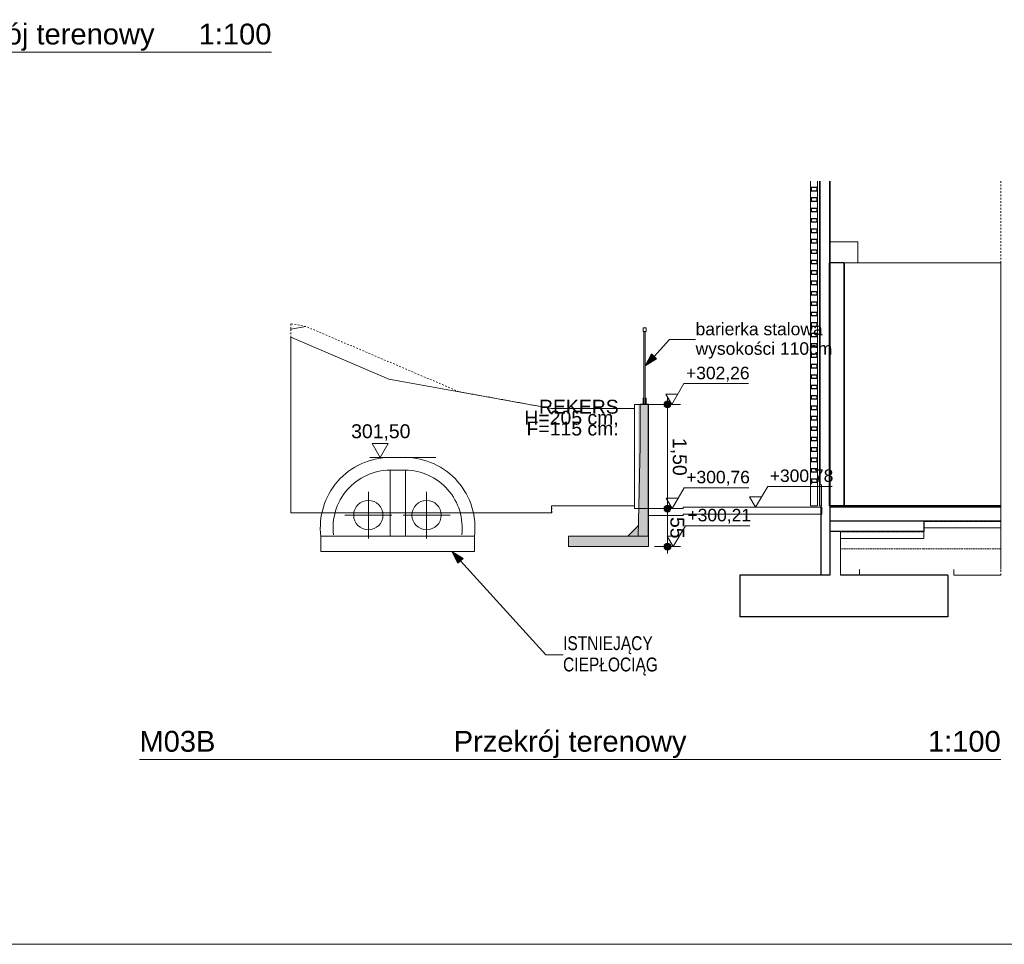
# Model space of a CAD drawing. Extents: x 250 to 10950, y 49 to 2920.
# Tile 8 of 23: x 6895 to 8314, y 50 to 1382. Entities that reach past the tile are written whole.
import ezdxf
from ezdxf.enums import TextEntityAlignment as Align
from ezdxf.xclip import XClip

# ---------------------------------------------------------------- set-up
doc = ezdxf.new("R2010")
doc.units = 0
doc.header["$MEASUREMENT"] = 0
doc.header["$XCLIPFRAME"] = 0
for name, pattern in [('Krawędzie ukryte', [34, 24, -10]), ('Przerywana', [48, 24, -24]), ('Przerywana gęsta', [18, 12, -5.999999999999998]), ('Wipeout_Contour', [10000, 0, -10000])]:
    doc.linetypes.add(name, pattern=pattern)
for name, color, linetype in [('FORMA - Arch 01 - 820-G Rysunki Obrazki', 7, 'Continuous'), ('M03B_Przekrój terenowy_1_0', 7, 'Continuous'), ('M03B_Przekrój terenowy_1_01FORMA - PZT - Inne obiekty', 7, 'Continuous'), ('M03B_Przekrój terenowy_1_09FORMA  - nawierzchnie MODEL', 7, 'Continuous'), ('M03B_Przekrój terenowy_1__FORMA - struktura elewacja', 7, 'Continuous'), ('M03B_Przekrój terenowy_1__UKŁAD LODÓWEK I REGAŁÓW', 7, 'Continuous'), ('M03B_Przekrój terenowy_1_FORMA - Arch 01 - 220-A Ściany', 7, 'Continuous'), ('M03B_Przekrój terenowy_1_FORMA - Arch 01 - 440-K Słupy', 7, 'Continuous'), ('M03B_Przekrój terenowy_1_FORMA - Arch 01 - PZT-5 Wymiary', 7, 'Continuous'), ('M03B_Przekrój terenowy_1_FORMA - Arch 01 - PZT-5 Wymiary i opisy', 7, 'Continuous'), ('M03B_Przekrój terenowy_1_FORMA - Arch 02 - Strefy', 7, 'Continuous'), ('M03B_Przekrój terenowy_1_FORMA - Arch 02 - Ściany zewnętrzne', 7, 'Continuous')]:
    doc.layers.add(name, color=color, linetype=linetype)
doc.styles.add('STYL_AUTOMATYCZNY_10', font='arial.ttf')
doc.styles.add('STYL_AUTOMATYCZNY_2', font='arial.ttf')
doc.styles.add('STYL_AUTOMATYCZNY_7', font='arial.ttf', dxfattribs={"width": 0.8})

# ---------------------------------------------------------------- blocks, each defined once
blk = doc.blocks.new('Rysunek_2_1', base_point=(29093615.38809929, 681.6642318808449))
at = {"layer": 'M03B_Przekrój terenowy_1_0', "linetype": 'Continuous', "lineweight": 0, "true_color": 0x000000}
for points in [[(7796.638427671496, 883.1985797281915), (7812.965082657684, 893.5254992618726), (7805.614264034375, 900.3052828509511)], [(7801.003138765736, 622.9143713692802), (7801.003138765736, 827.6643700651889), (7786.597512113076, 827.6643700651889), (7786.597512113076, 652.9753420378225), (7771.596989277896, 637.9753439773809), (7686.251926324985, 637.9753439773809), (7686.251926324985, 622.9143713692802)], [(7823.653542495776, 827.6666830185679), (7824.034144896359, 825.7532658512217), (7825.11800856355, 824.1311490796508), (7826.740125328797, 823.0472854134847), (7828.653542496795, 822.6666830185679), (7830.566959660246, 823.0472854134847), (7832.189076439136, 824.1311490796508), (7833.272940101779, 825.7532658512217), (7833.653542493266, 827.6666830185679), (7833.272940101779, 829.580100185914), (7832.189076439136, 831.2022169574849), (7830.566959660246, 832.286080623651), (7828.653542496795, 832.6666830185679), (7826.740125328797, 832.286080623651), (7825.11800856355, 831.2022169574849), (7824.034144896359, 829.580100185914)], [(7823.661298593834, 677.6656492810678), (7824.041900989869, 675.7522321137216), (7825.125764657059, 674.1301153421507), (7826.747881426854, 673.0462516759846), (7828.661298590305, 672.6656492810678), (7830.574715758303, 673.0462516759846), (7832.196832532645, 674.1301153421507), (7833.280696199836, 675.7522321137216), (7833.661298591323, 677.6656492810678), (7833.280696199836, 679.579066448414), (7832.196832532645, 681.201183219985), (7830.574715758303, 682.2850468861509), (7828.661298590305, 682.6656492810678), (7826.747881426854, 682.2850468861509), (7825.125764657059, 681.201183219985), (7824.041900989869, 679.579066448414)], [(7823.664129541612, 622.915788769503), (7824.044731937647, 621.0023716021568), (7825.128595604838, 619.3802548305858), (7826.750712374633, 618.2963911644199), (7828.664129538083, 617.915788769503), (7830.577546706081, 618.2963911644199), (7832.199663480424, 619.3802548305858), (7833.283527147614, 621.0023716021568), (7833.664129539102, 622.915788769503), (7833.283527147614, 624.8292059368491), (7832.199663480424, 626.4513227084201), (7830.577546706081, 627.535186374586), (7828.664129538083, 627.915788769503), (7826.750712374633, 627.535186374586), (7825.128595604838, 626.4513227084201), (7824.044731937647, 624.8292059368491)]]:
    blk.add_hatch(color=18, dxfattribs=at).paths.add_polyline_path(points)
at = {"layer": 'M03B_Przekrój terenowy_1_FORMA - Arch 01 - PZT-5 Wymiary i opisy', "linetype": 'Continuous', "lineweight": 0, "true_color": 0x000000}
blk.add_hatch(color=18, dxfattribs=at).paths.add_polyline_path([(7517.979831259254, 615.9724216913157), (7526.834651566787, 598.8027656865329), (7534.233159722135, 605.5304753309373)])
at = {"layer": 'M03B_Przekrój terenowy_1_0', "color": 7, "linetype": 'Continuous', "lineweight": 13, "ltscale": 0.1}
for p, q in [((7797.745335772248, 937.9143763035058), (7793.638430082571, 937.9143763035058)), ((7793.638430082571, 932.9143804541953), (7793.638430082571, 937.9143763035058)), ((7797.745335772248, 932.9143804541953), (7797.745335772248, 937.9143763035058)), ((7797.745335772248, 932.9143804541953), (7793.638430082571, 932.9143804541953)), ((7794.638425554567, 827.4143866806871), (7794.638425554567, 932.9143804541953)), ((7796.63843498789, 827.4143866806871), (7796.63843498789, 932.9143804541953)), ((7809.289667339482, 896.9153939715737), (7831.582272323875, 921.085627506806)), ((7831.582272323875, 921.085627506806), (7869.143403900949, 921.085627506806)), ((7796.63843498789, 883.1985844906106), (7805.614265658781, 900.3052834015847)), ((7805.614265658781, 900.3052834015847), (7812.965087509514, 893.5255045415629)), ((7796.63843498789, 883.1985844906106), (7812.965087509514, 893.5255045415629)), ((7828.653284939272, 832.6666879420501), (7828.653026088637, 837.6666837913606)), ((7789.253666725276, 827.4144051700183), (7789.25117066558, 767.9143695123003)), ((7789.253666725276, 827.4143681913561), (7789.751602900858, 827.9143751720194)), ((7800.753660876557, 827.4143681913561), (7789.253666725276, 827.4144051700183)), ((7800.752606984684, 827.9143751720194), (7789.751602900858, 827.9143751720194)), ((7793.638430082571, 836.6676867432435), (7793.638430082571, 827.4143866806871)), ((7794.638425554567, 836.6676867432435), (7793.638430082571, 836.6676867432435)), ((7823.653547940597, 827.6664332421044), (7796.249105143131, 827.6650095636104)), ((7797.745335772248, 836.6676867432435), (7796.63843498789, 836.6676867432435)), ((7797.745335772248, 836.6676867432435), (7797.745335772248, 827.4143866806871)), ((7800.751627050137, 637.9139782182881), (7800.752440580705, 827.4131294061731)), ((7801.003137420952, 827.6643624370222), (7800.752440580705, 827.414756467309)), ((7801.253667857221, 827.4143681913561), (7800.752606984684, 827.9143751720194)), ((7801.251929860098, 622.9143789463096), (7801.253538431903, 827.4144976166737)), ((7847.403537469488, 827.6676535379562), (7833.653539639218, 827.6669324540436)), ((7828.661031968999, 682.6656476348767), (7828.653802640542, 822.666677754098)), ((7786.249779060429, 637.9140336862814), (7789.25117066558, 767.9143695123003)), ((7428.879223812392, 751.2999120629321), (7451.195347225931, 751.4705131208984)), ((7429.019613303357, 732.9367336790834), (7429.019613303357, 638.10876332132)), ((7451.19294361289, 732.9367336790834), (7429.019613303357, 732.9367336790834)), ((7451.19294361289, 732.9367336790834), (7451.19294361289, 638.10876332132)), ((7397.725311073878, 701.9918428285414), (7397.725311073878, 634.3790769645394)), ((7481.665321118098, 701.9918428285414), (7481.665321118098, 634.3790769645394)), ((8308.790003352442, 681.6642284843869), (8308.790003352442, 679.6642375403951)), ((7363.918918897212, 668.1854506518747), (7431.531684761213, 668.1854506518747)), ((7515.471694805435, 668.1854506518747), (7447.858928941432, 668.1854506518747)), ((7823.661294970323, 677.6653929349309), (7809.911297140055, 677.6646718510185)), ((7828.663879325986, 627.9157799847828), (7828.66154967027, 672.6656559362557)), ((7847.411302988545, 677.6666132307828), (7833.661305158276, 677.6659106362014)), ((7771.596984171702, 637.9753443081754), (7786.597507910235, 652.9753503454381)), ((8308.790003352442, 649.6642254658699), (8197.747129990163, 649.6642254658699)), ((7550.603106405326, 638.10876332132), (7329.239645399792, 638.10876332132)), ((7329.239645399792, 638.10876332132), (7329.239645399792, 615.9724301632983)), ((7550.603106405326, 615.9724301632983), (7550.603106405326, 638.10876332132)), ((7686.251932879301, 622.9143789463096), (7686.251932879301, 637.914366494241)), ((7686.251932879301, 637.914366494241), (7801.252096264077, 637.9139782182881)), ((8197.747129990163, 634.6642379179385), (8077.747118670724, 634.6642379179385)), ((7329.239645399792, 615.9724301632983), (7550.603106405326, 615.9724301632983)), ((7789.750937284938, 622.9143789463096), (7686.251932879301, 622.9143789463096)), ((7789.750937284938, 622.9143789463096), (7801.251929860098, 622.9143789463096)), ((7823.66412383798, 622.9155252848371), (7809.914126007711, 622.9148226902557)), ((7828.664637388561, 612.9157924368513), (7828.664397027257, 617.9157882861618)), ((7847.414131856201, 622.9167640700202), (7833.664134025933, 622.9160429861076))]:
    blk.add_line(p, q, dxfattribs=at)
at = {"layer": 'M03B_Przekrój terenowy_1_0', "color": 7, "linetype": 'Continuous', "lineweight": 25, "ltscale": 0.1}
for p, q in [((8062.755303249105, 681.6642318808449), (8062.747127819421, 681.6642318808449)), ((8062.755303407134, 681.6642284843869), (8062.755303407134, 679.6642375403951)), ((8062.755303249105, 679.6642318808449), (8062.747127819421, 679.6642318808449)), ((8197.747129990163, 659.6642356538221), (8062.747131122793, 659.6642356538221)), ((8308.790003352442, 659.6642356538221), (8197.747129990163, 659.6642356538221)), ((8197.747129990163, 649.6642254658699), (8197.747129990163, 644.6642296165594)), ((7932.747128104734, 581.6642375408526), (7932.747128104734, 521.6642318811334)), ((8049.747134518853, 581.6642375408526), (7932.747128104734, 581.6642375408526)), ((8232.747119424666, 581.6642375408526), (8232.747119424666, 521.6642318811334)), ((8232.747119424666, 521.6642318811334), (7932.747128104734, 521.6642318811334))]:
    blk.add_line(p, q, dxfattribs=at)
at = {"layer": 'M03B_Przekrój terenowy_1_0', "color": 7, "linetype": 'Przerywana gęsta', "lineweight": 15, "ltscale": 0.1}
for p, q in [((8308.790003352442, 659.2642374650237), (8197.747129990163, 659.2642374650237)), ((8197.747129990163, 644.264231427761), (8077.747118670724, 644.264231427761))]:
    blk.add_line(p, q, dxfattribs=at)
at = {"layer": 'M03B_Przekrój terenowy_1_0', "color": 7, "linetype": 'Krawędzie ukryte', "lineweight": 13, "ltscale": 0.1}
for p, q in [((8197.747129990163, 619.664231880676), (8077.747118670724, 619.664231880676)), ((8308.790003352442, 619.664231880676), (8197.747129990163, 619.664231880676))]:
    blk.add_line(p, q, dxfattribs=at)
at = {"layer": 'M03B_Przekrój terenowy_1_0', "color": 7, "linetype": 'Continuous', "lineweight": 25, "ltscale": 0.1, "flags": 128}
for points in [[(8308.789999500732, 681.6642318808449), (8197.747127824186, 681.6642318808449), (8083.747127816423, 681.6642318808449), (8082.747127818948, 681.6642318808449), (8062.755303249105, 681.6642318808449)], [(8308.789999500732, 679.6642318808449), (8197.747127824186, 679.6642318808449), (8062.755303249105, 679.6642318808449)], [(8197.747127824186, 659.664231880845), (8197.747127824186, 659.2642318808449), (8197.747127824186, 649.664231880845)], [(8197.747127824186, 644.664231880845), (8077.747127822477, 644.664231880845), (8062.747127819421, 644.664231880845)], [(8062.747127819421, 581.6642318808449), (8050.147127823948, 581.6642318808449), (8049.74712782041, 581.6642318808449)]]:
    blk.add_lwpolyline(points, dxfattribs=at)
at = {"layer": 'M03B_Przekrój terenowy_1_0', "color": 7, "linetype": 'Continuous', "lineweight": 13, "ltscale": 0.1, "flags": 128}
blk.add_lwpolyline([(8197.747127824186, 644.664232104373), (8197.747127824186, 644.264231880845), (8197.747127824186, 634.664231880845)], dxfattribs=at)
at = {"layer": 'M03B_Przekrój terenowy_1_0', "color": 7, "linetype": 'Continuous', "lineweight": 13, "ltscale": 0.1}
for centre, radius in [((7828.653542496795, 827.6666830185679), 5), ((7397.725302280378, 668.1854550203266), 21.12145336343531), ((7481.665316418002, 668.1854550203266), 21.12145336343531), ((7828.661298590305, 677.6656492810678), 5), ((7828.664129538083, 622.915788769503), 5)]:
    blk.add_circle(centre, radius, dxfattribs=at)
for centre, radius, start, end in [((7429.65239258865, 650.1685057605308), 101.1343601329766, 90.43802705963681, 187.1901226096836), ((7450.190345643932, 650.1685057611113), 101.1343601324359, 352.8098773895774, 89.56197294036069), ((7429.652392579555, 650.1685057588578), 82.77064369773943, 90.43802705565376, 187.1901226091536), ((7450.19034564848, 650.1685057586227), 82.77064369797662, 352.8098773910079, 89.56197294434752)]:
    blk.add_arc(centre, radius, start, end, dxfattribs=at)
at = {"layer": 'M03B_Przekrój terenowy_1_01FORMA - PZT - Inne obiekty', "color": 1, "linetype": 'Continuous', "lineweight": 13, "ltscale": 0.1}
for p, q in [((7781.249099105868, 827.6642330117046), (7781.249099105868, 677.6642281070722)), ((7801.249100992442, 827.6642330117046), (7781.249099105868, 827.6642330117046)), ((7801.249100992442, 827.6642330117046), (7801.249100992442, 677.6642281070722)), ((7801.249100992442, 677.6642281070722), (7781.249099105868, 677.6642281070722))]:
    blk.add_line(p, q, dxfattribs=at)
at = {"layer": 'M03B_Przekrój terenowy_1_09FORMA  - nawierzchnie MODEL', "color": 7, "linetype": 'Continuous', "lineweight": 18, "ltscale": 0.1}
for p, q in [((7781.255958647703, 821.6642232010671), (7781.255958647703, 681.6642284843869)), ((7801.249119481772, 677.6642281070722), (7801.249119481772, 667.6642364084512)), ((7851.251444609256, 677.6642281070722), (7801.249119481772, 677.6642281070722)), ((7851.251444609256, 667.6642364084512), (7801.249119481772, 667.6642364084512)), ((7851.251444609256, 679.6642375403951), (7851.251444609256, 677.6642281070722)), ((8051.240203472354, 669.664227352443), (7851.251444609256, 669.664227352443)), ((7851.251444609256, 669.664227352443), (7851.251444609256, 667.6642364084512))]:
    blk.add_line(p, q, dxfattribs=at)
at = {"layer": 'M03B_Przekrój terenowy_1_09FORMA  - nawierzchnie MODEL', "color": 7, "linetype": 'Przerywana', "lineweight": 13, "ltscale": 0.1}
blk.add_line((7851.249909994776, 679.6642375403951), (7851.249909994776, 677.6642281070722), dxfattribs=at)
at = {"layer": 'M03B_Przekrój terenowy_1__FORMA - struktura elewacja', "color": 7, "linetype": 'Continuous', "lineweight": 13, "ltscale": 0.1}
blk.add_line((8034.691808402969, 681.6642284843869), (8034.691808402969, 1149.491452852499), dxfattribs=at)
at = {"layer": 'M03B_Przekrój terenowy_1__FORMA - struktura elewacja', "color": 7, "linetype": 'Continuous', "lineweight": 25, "ltscale": 0.1}
for p, q in [((8035.691803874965, 1140.044902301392), (8035.691803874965, 1135.04488796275)), ((8043.691804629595, 1140.044902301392), (8035.691803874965, 1140.044902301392)), ((8043.691804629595, 1135.04488796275), (8035.691803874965, 1135.04488796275)), ((8043.691804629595, 1140.044902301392), (8043.691804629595, 1135.04488796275)), ((8035.691803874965, 1125.044896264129), (8035.691803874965, 1120.044900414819)), ((8043.691804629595, 1125.044896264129), (8035.691803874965, 1125.044896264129)), ((8043.691804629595, 1125.044896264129), (8043.691804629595, 1120.044900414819)), ((8043.691804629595, 1120.044900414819), (8035.691803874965, 1120.044900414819)), ((8035.691803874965, 1110.044890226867), (8035.691803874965, 1105.044894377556)), ((8043.691804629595, 1110.044890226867), (8035.691803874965, 1110.044890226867)), ((8043.691804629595, 1110.044890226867), (8043.691804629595, 1105.044894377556)), ((8043.691804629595, 1105.044894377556), (8035.691803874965, 1105.044894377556)), ((8035.691803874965, 1095.044902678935), (8035.691803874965, 1090.044888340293)), ((8043.691804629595, 1095.044902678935), (8035.691803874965, 1095.044902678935)), ((8043.691804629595, 1095.044902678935), (8043.691804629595, 1090.044888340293)), ((8043.691804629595, 1090.044888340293), (8035.691803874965, 1090.044888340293)), ((8035.691803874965, 1080.044896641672), (8035.691803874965, 1075.044900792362)), ((8043.691804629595, 1080.044896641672), (8035.691803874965, 1080.044896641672)), ((8043.691804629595, 1080.044896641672), (8043.691804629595, 1075.044900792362)), ((8043.691804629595, 1075.044900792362), (8035.691803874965, 1075.044900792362)), ((8035.691803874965, 1065.04489060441), (8035.691803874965, 1060.044894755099)), ((8043.691804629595, 1065.04489060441), (8035.691803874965, 1065.04489060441)), ((8043.691804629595, 1065.04489060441), (8043.691804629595, 1060.044894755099)), ((8043.691804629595, 1060.044894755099), (8035.691803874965, 1060.044894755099)), ((8035.691803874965, 1050.044903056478), (8035.691803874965, 1045.044888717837)), ((8043.691804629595, 1050.044903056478), (8035.691803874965, 1050.044903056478)), ((8043.691804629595, 1050.044903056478), (8043.691804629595, 1045.044888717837)), ((8043.691804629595, 1045.044888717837), (8035.691803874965, 1045.044888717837)), ((8035.691803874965, 1035.044897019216), (8035.691803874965, 1030.044901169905)), ((8043.691804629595, 1035.044897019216), (8035.691803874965, 1035.044897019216)), ((8043.691804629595, 1030.044901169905), (8035.691803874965, 1030.044901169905)), ((8043.691804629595, 1035.044897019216), (8043.691804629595, 1030.044901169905)), ((8035.691803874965, 1020.044890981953), (8035.691803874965, 1015.044895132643)), ((8043.691804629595, 1020.044890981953), (8035.691803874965, 1020.044890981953)), ((8043.691804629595, 1015.044895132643), (8035.691803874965, 1015.044895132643)), ((8043.691804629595, 1020.044890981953), (8043.691804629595, 1015.044895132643)), ((8035.691803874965, 1005.044903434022), (8035.691803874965, 1000.04488909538)), ((8043.691804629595, 1005.044903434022), (8035.691803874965, 1005.044903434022)), ((8043.691804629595, 1000.04488909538), (8035.691803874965, 1000.04488909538)), ((8043.691804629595, 1005.044903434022), (8043.691804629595, 1000.04488909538)), ((8035.691803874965, 990.0448973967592), (8035.691803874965, 985.0449015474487)), ((8043.691804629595, 990.0448973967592), (8035.691803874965, 990.0448973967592)), ((8043.691804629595, 985.0449015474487), (8035.691803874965, 985.0449015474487)), ((8043.691804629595, 990.0448973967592), (8043.691804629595, 985.0449015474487)), ((8035.691803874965, 975.0448913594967), (8035.691803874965, 970.0448955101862)), ((8043.691804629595, 975.0448913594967), (8035.691803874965, 975.0448913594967)), ((8043.691804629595, 970.0448955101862), (8035.691803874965, 970.0448955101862)), ((8043.691804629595, 975.0448913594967), (8043.691804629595, 970.0448955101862)), ((8035.691803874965, 960.0449038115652), (8035.691803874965, 955.0448894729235)), ((8043.691804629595, 960.0449038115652), (8035.691803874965, 960.0449038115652)), ((8043.691804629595, 955.0448894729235), (8035.691803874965, 955.0448894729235)), ((8043.691804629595, 960.0449038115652), (8043.691804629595, 955.0448894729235)), ((8035.691803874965, 945.0448977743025), (8035.691803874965, 940.044901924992)), ((8043.691804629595, 945.0448977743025), (8035.691803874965, 945.0448977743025)), ((8043.691804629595, 940.044901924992), (8035.691803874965, 940.044901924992)), ((8043.691804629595, 945.0448977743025), (8043.691804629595, 940.044901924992)), ((8035.691803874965, 930.0448917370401), (8035.691803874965, 925.0448958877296)), ((8043.691804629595, 930.0448917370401), (8035.691803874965, 930.0448917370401)), ((8043.691804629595, 925.0448958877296), (8035.691803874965, 925.0448958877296)), ((8043.691804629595, 930.0448917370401), (8043.691804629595, 925.0448958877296)), ((8035.691803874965, 915.0449041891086), (8035.691803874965, 910.044889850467)), ((8043.691804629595, 915.0449041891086), (8035.691803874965, 915.0449041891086)), ((8043.691804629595, 910.044889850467), (8035.691803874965, 910.044889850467)), ((8043.691804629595, 915.0449041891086), (8043.691804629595, 910.044889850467)), ((8035.691803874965, 900.044898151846), (8035.691803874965, 895.0449023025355)), ((8043.691804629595, 900.044898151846), (8035.691803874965, 900.044898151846)), ((8043.691804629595, 895.0449023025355), (8035.691803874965, 895.0449023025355)), ((8043.691804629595, 900.044898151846), (8043.691804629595, 895.0449023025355)), ((8035.691803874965, 885.0448921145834), (8035.691803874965, 880.0448962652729)), ((8043.691804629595, 885.0448921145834), (8035.691803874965, 885.0448921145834)), ((8043.691804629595, 880.0448962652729), (8035.691803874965, 880.0448962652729)), ((8043.691804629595, 885.0448921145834), (8043.691804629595, 880.0448962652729)), ((8035.691803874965, 870.044904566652), (8035.691803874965, 865.0448902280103)), ((8043.691804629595, 870.044904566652), (8035.691803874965, 870.044904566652)), ((8043.691804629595, 870.044904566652), (8043.691804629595, 865.0448902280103)), ((8043.691804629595, 865.0448902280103), (8035.691803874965, 865.0448902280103)), ((8035.691803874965, 855.0448985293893), (8035.691803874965, 850.0449026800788)), ((8043.691804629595, 855.0448985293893), (8035.691803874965, 855.0448985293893)), ((8043.691804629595, 855.0448985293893), (8043.691804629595, 850.0449026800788)), ((8043.691804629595, 850.0449026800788), (8035.691803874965, 850.0449026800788)), ((8035.691803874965, 840.0448924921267), (8035.691803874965, 835.0448966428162)), ((8043.691804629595, 840.0448924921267), (8035.691803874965, 840.0448924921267)), ((8043.691804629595, 840.0448924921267), (8043.691804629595, 835.0448966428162)), ((8043.691804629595, 835.0448966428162), (8035.691803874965, 835.0448966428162)), ((8035.691803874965, 825.0449049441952), (8035.691803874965, 820.0448906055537)), ((8043.691804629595, 825.0449049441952), (8035.691803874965, 825.0449049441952)), ((8043.691804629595, 825.0449049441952), (8043.691804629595, 820.0448906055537)), ((8043.691804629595, 820.0448906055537), (8035.691803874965, 820.0448906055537)), ((8035.691803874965, 810.0448989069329), (8035.691803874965, 805.0449030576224)), ((8043.691804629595, 810.0448989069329), (8035.691803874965, 810.0448989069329)), ((8043.691804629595, 810.0448989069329), (8043.691804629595, 805.0449030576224)), ((8043.691804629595, 805.0449030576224), (8035.691803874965, 805.0449030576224)), ((8035.691803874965, 795.0448928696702), (8035.691803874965, 790.0448970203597)), ((8043.691804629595, 795.0448928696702), (8035.691803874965, 795.0448928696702)), ((8043.691804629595, 795.0448928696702), (8043.691804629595, 790.0448970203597)), ((8043.691804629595, 790.0448970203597), (8035.691803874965, 790.0448970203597)), ((8035.691803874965, 780.0449053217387), (8035.691803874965, 775.044890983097)), ((8043.691804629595, 780.0449053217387), (8035.691803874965, 780.0449053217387)), ((8043.691804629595, 775.044890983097), (8035.691803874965, 775.044890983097)), ((8043.691804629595, 780.0449053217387), (8043.691804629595, 775.044890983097)), ((8035.691803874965, 765.0448992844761), (8035.691803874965, 760.0449034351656)), ((8043.691804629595, 765.0448992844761), (8035.691803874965, 765.0448992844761)), ((8043.691804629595, 760.0449034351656), (8035.691803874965, 760.0449034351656)), ((8043.691804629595, 765.0448992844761), (8043.691804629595, 760.0449034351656)), ((8035.691803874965, 750.0448932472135), (8035.691803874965, 745.044897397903)), ((8043.691804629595, 750.0448932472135), (8035.691803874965, 750.0448932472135)), ((8043.691804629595, 745.044897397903), (8035.691803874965, 745.044897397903)), ((8043.691804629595, 750.0448932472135), (8043.691804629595, 745.044897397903)), ((8035.691803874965, 735.0448872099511), (8035.691803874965, 730.0448913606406)), ((8043.691804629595, 735.0448872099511), (8035.691803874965, 735.0448872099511)), ((8043.691804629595, 730.0448913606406), (8035.691803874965, 730.0448913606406)), ((8043.691804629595, 735.0448872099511), (8043.691804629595, 730.0448913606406)), ((8035.691803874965, 720.0448996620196), (8035.691803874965, 715.0449038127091)), ((8043.691804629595, 720.0448996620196), (8035.691803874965, 720.0448996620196))]:
    blk.add_line(p, q, dxfattribs=at)
at = {"layer": 'M03B_Przekrój terenowy_1__UKŁAD LODÓWEK I REGAŁÓW', "color": 9, "linetype": 'Continuous', "lineweight": 13, "ltscale": 0.1}
for p, q in [((7834.978817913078, 827.6643624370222), (7852.378813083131, 857.6643745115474)), ((7852.378813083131, 857.6643745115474), (7945.29853655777, 857.6643745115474)), ((7834.978817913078, 827.6643624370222), (7826.278811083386, 842.6643684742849)), ((7826.278811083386, 842.6643684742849), (7843.678806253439, 842.6643684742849)), ((7955.678964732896, 679.6642375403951), (7973.078978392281, 709.664231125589)), ((7835.421526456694, 677.6642281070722), (7852.821540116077, 707.6642401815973)), ((7852.821540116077, 707.6642401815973), (7945.741263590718, 707.6642401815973)), ((7835.421526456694, 677.6642281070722), (7826.721538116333, 692.6642341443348)), ((7826.721538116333, 692.6642341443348), (7844.121533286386, 692.6642341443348)), ((7955.678964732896, 679.6642375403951), (7946.978976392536, 694.6642250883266)), ((7946.978976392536, 694.6642250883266), (7964.378971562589, 694.6642250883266)), ((7837.081701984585, 622.9143789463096), (7854.481715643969, 652.9143725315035)), ((7854.481715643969, 652.9143725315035), (7947.401439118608, 652.9143725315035)), ((7837.081701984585, 622.9143789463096), (7828.381713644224, 637.914366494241)), ((7828.381713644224, 637.914366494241), (7845.781708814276, 637.914366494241))]:
    blk.add_line(p, q, dxfattribs=at)
at = {"layer": 'M03B_Przekrój terenowy_1_FORMA - Arch 01 - 220-A Ściany', "color": 7, "linetype": 'Continuous', "lineweight": 15, "ltscale": 0.1}
for p, q in [((8047.747125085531, 1149.491452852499), (8047.747125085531, 1031.664233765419)), ((8062.747131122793, 681.6642284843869), (8062.247124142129, 681.6642284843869))]:
    blk.add_line(p, q, dxfattribs=at)
at = {"layer": 'M03B_Przekrój terenowy_1_FORMA - Arch 01 - 220-A Ściany', "color": 7, "linetype": 'Continuous', "lineweight": 25, "ltscale": 0.1}
blk.add_line((8048.247132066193, 1149.491452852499), (8048.247132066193, 1031.664233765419), dxfattribs=at)
at = {"layer": 'M03B_Przekrój terenowy_1_FORMA - Arch 01 - 220-A Ściany', "color": 7, "linetype": 'Continuous', "lineweight": 13, "ltscale": 0.1}
blk.add_line((8062.247124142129, 681.6642284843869), (8061.747135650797, 681.6642284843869), dxfattribs=at)
at = {"layer": 'M03B_Przekrój terenowy_1_FORMA - Arch 01 - PZT-5 Wymiary', "color": 154, "linetype": 'Continuous', "lineweight": 13, "ltscale": 0.1}
for p, q in [((7414.904950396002, 751.2999120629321), (7403.304947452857, 771.2999139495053)), ((7403.304947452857, 771.2999139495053), (7426.504953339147, 771.2999139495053)), ((7426.504953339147, 771.2999139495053), (7414.904950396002, 751.2999120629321)), ((7414.904950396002, 751.2999120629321), (7399.904944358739, 751.2999120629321)), ((7414.904950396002, 751.2999120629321), (7494.904939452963, 751.2999120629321))]:
    blk.add_line(p, q, dxfattribs=at)
at = {"layer": 'M03B_Przekrój terenowy_1_FORMA - Arch 01 - PZT-5 Wymiary i opisy', "color": 7, "linetype": 'Continuous', "lineweight": 5, "ltscale": 0.1}
for p, q in [((7517.979828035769, 615.9724301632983), (7534.233151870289, 605.5304694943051)), ((7517.979828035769, 615.9724301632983), (7526.834646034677, 598.8027565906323)), ((7534.233151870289, 605.5304694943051), (7526.834646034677, 598.8027565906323))]:
    blk.add_line(p, q, dxfattribs=at)
at = {"layer": 'M03B_Przekrój terenowy_1_FORMA - Arch 01 - PZT-5 Wymiary i opisy', "color": 7, "linetype": 'Continuous', "lineweight": 13, "ltscale": 0.1}
for p, q in [((7530.533898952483, 602.1666130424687), (7653.276506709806, 467.1857506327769)), ((7653.276506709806, 467.1857506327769), (7678.27650444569, 467.1857506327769))]:
    blk.add_line(p, q, dxfattribs=at)
at = {"layer": 'M03B_Przekrój terenowy_1_FORMA - Arch 02 - Ściany zewnętrzne', "color": 7, "linetype": 'Continuous', "lineweight": 25, "ltscale": 0.1, "flags": 128}
blk.add_lwpolyline([(8062.747127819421, 681.6642318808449), (8062.747127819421, 679.6642318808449), (8062.747127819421, 659.664231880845), (8062.747127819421, 644.664231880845), (8062.747127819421, 581.6642318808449)], dxfattribs=at)
at = {"layer": 'M03B_Przekrój terenowy_1_FORMA - Arch 02 - Ściany zewnętrzne', "color": 7, "linetype": 'Continuous', "lineweight": 13, "ltscale": 0.1, "flags": 128}
blk.add_lwpolyline([(8077.747127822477, 644.664231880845), (8077.747127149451, 644.264231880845), (8077.747127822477, 634.664231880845)], dxfattribs=at)
at = {"layer": 'M03B_Przekrój terenowy_1_0', "color": 7, "linetype": 'Continuous', "lineweight": 13, "insert": (7869.143404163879, 919.5166955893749), "char_height": 18, "width": 254.3904572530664, "attachment_point": 4, "line_spacing_factor": 0.9375780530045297, "style": 'STYL_AUTOMATYCZNY_10'}
blk.add_mtext('\\A1;{\\pql;\\fArial|b0|i0|c238|p0;\\W1.000000;barierka stalowa \\fArial|b0|i0|c238|p0;\\W1.000000;wysokości 110cm}', dxfattribs=at)
at = {"layer": 'M03B_Przekrój terenowy_1_0', "color": 7, "linetype": 'Continuous', "lineweight": 13, "insert": (7758.402860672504, 782.6290321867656), "char_height": 20, "attachment_point": 9, "style": 'STYL_AUTOMATYCZNY_2'}
blk.add_mtext('\\A1;{\\pqr;\\fArial|b0|i0|c238|p0;\\W1.000000;F=115 cm.}', dxfattribs=at)
at = {"layer": 'M03B_Przekrój terenowy_1_0', "color": 7, "linetype": 'Continuous', "lineweight": 13, "char_height": 20, "attachment_point": 7, "rotation": 270.0029625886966, "style": 'STYL_AUTOMATYCZNY_10'}
for s, insert, width in [('\\A1;{\\pql;\\fArial|b0|i0|c238|p0;\\W1.000000;1,50}', (7832.656040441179, 779.3583705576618), 53.384), ('\\A1;{\\pql;\\fArial|b0|i0|c238|p0;\\W1.000000;55}', (7832.661925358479, 665.5454264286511), 30.509)]:
    blk.add_mtext(s, dxfattribs=dict(at, insert=insert, width=width))
at = {"layer": 'M03B_Przekrój terenowy_1__UKŁAD LODÓWEK I REGAŁÓW', "color": 6, "linetype": 'Continuous', "lineweight": 25, "char_height": 17.99999952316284, "width": 89.9197176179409, "attachment_point": 7, "style": 'STYL_AUTOMATYCZNY_2'}
for s, insert in [('\\A1;{\\pql;\\fArial|b0|i0|c238|p0;\\W1.000000;+302,26}', (7855.378813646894, 860.6643713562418)), ('\\A1;{\\pql;\\fArial|b0|i0|c238|p0;\\W1.000000;+300,76}', (7855.821536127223, 710.6642318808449)), ('\\A1;{\\pql;\\fArial|b0|i0|c238|p0;\\W1.000000;+300,21}', (7857.481711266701, 655.9143713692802))]:
    blk.add_mtext(s, dxfattribs=dict(at, insert=insert))
at = {"layer": 'M03B_Przekrój terenowy_1_FORMA - Arch 01 - PZT-5 Wymiary', "color": 154, "linetype": 'Continuous', "lineweight": 13, "insert": (7372.958447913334, 775.2999104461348), "char_height": 20, "width": 83.89299999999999, "attachment_point": 7, "style": 'STYL_AUTOMATYCZNY_10'}
blk.add_mtext('\\A1;{\\pql;\\fArial|b0|i0|c238|p0;\\W1.000000;301,50}', dxfattribs=at)
at = {"layer": 'M03B_Przekrój terenowy_1_FORMA - Arch 01 - PZT-5 Wymiary i opisy', "color": 7, "linetype": 'Continuous', "lineweight": 13, "insert": (7678.276498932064, 465.4491665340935), "char_height": 20, "attachment_point": 4, "line_spacing_factor": 0.9212698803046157, "style": 'STYL_AUTOMATYCZNY_7'}
blk.add_mtext('\\A1;{\\pql;\\fArial|b0|i0|c238|p0;\\W0.800000;ISTNIEJĄCY\\P\\pql;\\fArial|b0|i0|c238|p0;\\W0.800000;CIEPŁOCIĄG}', dxfattribs=at)
at = {"color": 254, "linetype": 'Wipeout_Contour', "lineweight": 0, "ltscale": 30464.583327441}
blk.add_wipeout([(7427.166901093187, 864.2543592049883), (7661.833747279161, 821.6642318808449), (7662.27904945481, 821.6642318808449), (7528.420176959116, 845.9585302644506)], dxfattribs=at).dxf.layer = 'M03B_Przekrój terenowy_1_09FORMA  - nawierzchnie MODEL'
at = {"color": 254, "linetype": 'Wipeout_Contour', "lineweight": 0, "ltscale": 30767.51724462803}
blk.add_wipeout([(7661.833748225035, 681.6642318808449), (7661.833748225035, 671.6642318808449), (7662.279048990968, 671.6642318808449), (7662.279048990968, 681.6642318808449)], dxfattribs=at).dxf.layer = 'M03B_Przekrój terenowy_1_09FORMA  - nawierzchnie MODEL'
at = {"color": 254, "linetype": 'Wipeout_Contour', "lineweight": 0, "ltscale": 32312.4300788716}
blk.add_wipeout([(8048.2471293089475, 681.664231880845), (8048.2471293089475, 711.6642318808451), (8047.747127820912, 711.6642318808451), (8047.747127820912, 681.664231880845)], dxfattribs=at).dxf.layer = 'M03B_Przekrój terenowy_1_FORMA - Arch 01 - 220-A Ściany'
at = {"color": 254, "linetype": 'Wipeout_Contour', "lineweight": 0, "ltscale": 40750.21381596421}
blk.add_wipeout([(8062.747127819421, 1031.664232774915), (8083.747126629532, 1031.664232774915), (8102.747126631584, 1031.664232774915), (8102.747126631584, 1061.6642318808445), (8062.747127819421, 1061.6642318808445)], dxfattribs=at).dxf.layer = 'M03B_Przekrój terenowy_1_FORMA - Arch 01 - 440-K Słupy'
at = {"color": 254, "linetype": 'Wipeout_Contour', "lineweight": 0, "ltscale": 32451.03795969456}
blk.add_wipeout([(8077.747127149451, 581.6642318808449), (8105.435262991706, 581.6642318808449), (8105.435262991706, 589.6642319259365), (8077.747127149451, 589.6642319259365)], dxfattribs=at).dxf.layer = 'M03B_Przekrój terenowy_1_FORMA - Arch 02 - Ściany zewnętrzne'
at = {"color": 254, "linetype": 'Wipeout_Contour', "lineweight": 0, "ltscale": 33183.25139084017}
blk.add_wipeout([(8241.4352561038, 589.6642382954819), (8241.4352561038, 581.6642375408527), (8308.790003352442, 581.6642375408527), (8308.790003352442, 589.6642382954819)], dxfattribs=at).dxf.layer = 'M03B_Przekrój terenowy_1_FORMA - Arch 02 - Ściany zewnętrzne'
at = {"layer": 'M03B_Przekrój terenowy_1_0', "color": 7, "linetype": 'Continuous', "lineweight": 25, "ltscale": 0.1}
blk.add_line((8232.747119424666, 581.6642375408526), (8077.747118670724, 581.6642375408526), dxfattribs=at)
at = {"layer": 'M03B_Przekrój terenowy_1_0', "color": 7, "linetype": 'Continuous', "lineweight": 13, "ltscale": 0.1, "flags": 128}
blk.add_lwpolyline([(8308.789999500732, 679.6642318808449), (8308.789999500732, 659.664231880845), (8308.789999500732, 659.2642318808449), (8308.789999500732, 649.664231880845), (8308.789999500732, 619.664231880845), (8308.789999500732, 589.6642318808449)], dxfattribs=at)
at = {"layer": 'M03B_Przekrój terenowy_1_09FORMA  - nawierzchnie MODEL', "color": 7, "linetype": 'Continuous', "lineweight": 18, "ltscale": 0.1}
for p, q in [((7781.255958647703, 821.6642232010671), (7661.833757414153, 821.6642232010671)), ((7661.833757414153, 681.6642284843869), (7661.833757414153, 671.6642367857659)), ((7781.255958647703, 681.6642284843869), (7661.833757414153, 681.6642284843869)), ((7661.833757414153, 671.6642367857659), (7286.243223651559, 671.6642367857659)), ((8051.240203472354, 679.6642375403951), (7851.251444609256, 679.6642375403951)), ((8051.240203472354, 679.6642375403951), (8051.240203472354, 669.664227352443))]:
    blk.add_line(p, q, dxfattribs=at)
at = {"layer": 'M03B_Przekrój terenowy_1_09FORMA  - nawierzchnie MODEL', "color": 7, "linetype": 'Przerywana', "lineweight": 13, "ltscale": 0.1}
blk.add_line((7662.279054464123, 671.6642367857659), (7662.279054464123, 681.6642284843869), dxfattribs=at)
at = {"layer": 'M03B_Przekrój terenowy_1_09FORMA  - nawierzchnie MODEL', "color": 251, "linetype": 'Continuous', "lineweight": 13, "ltscale": 0.1, "true_color": 0x606060}
blk.add_line((7661.833757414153, 671.6642367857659), (7662.279054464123, 671.6642367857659), dxfattribs=at)
at = {"layer": 'M03B_Przekrój terenowy_1__FORMA - struktura elewacja', "color": 7, "linetype": 'Continuous', "lineweight": 13, "ltscale": 0.1}
for p, q in [((8044.69180010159, 681.6642284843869), (8044.69180010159, 1149.491452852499)), ((8034.691808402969, 681.6642284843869), (8044.69180010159, 681.6642284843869))]:
    blk.add_line(p, q, dxfattribs=at)
at = {"layer": 'M03B_Przekrój terenowy_1__FORMA - struktura elewacja', "color": 7, "linetype": 'Continuous', "lineweight": 25, "ltscale": 0.1}
for p, q in [((8043.691804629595, 715.0449038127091), (8035.691803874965, 715.0449038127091)), ((8043.691804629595, 720.0448996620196), (8043.691804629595, 715.0449038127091))]:
    blk.add_line(p, q, dxfattribs=at)
at = {"layer": 'M03B_Przekrój terenowy_1__UKŁAD LODÓWEK I REGAŁÓW', "color": 9, "linetype": 'Continuous', "lineweight": 13, "ltscale": 0.1}
blk.add_line((7973.078978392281, 709.664231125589), (8065.998683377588, 709.664231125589), dxfattribs=at)
at = {"layer": 'M03B_Przekrój terenowy_1_FORMA - Arch 01 - 220-A Ściany', "color": 7, "linetype": 'Continuous', "lineweight": 15, "ltscale": 0.1}
for p, q in [((8047.747125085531, 1031.664233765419), (8047.747125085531, 711.664240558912)), ((8050.747129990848, 711.664240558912), (8050.747129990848, 681.6642284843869))]:
    blk.add_line(p, q, dxfattribs=at)
at = {"layer": 'M03B_Przekrój terenowy_1_FORMA - Arch 01 - 220-A Ściany', "color": 7, "linetype": 'Continuous', "lineweight": 25, "ltscale": 0.1}
blk.add_line((8048.247132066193, 1031.664233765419), (8048.247132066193, 711.664240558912), dxfattribs=at)
at = {"layer": 'M03B_Przekrój terenowy_1_FORMA - Arch 01 - 220-A Ściany', "color": 7, "linetype": 'Continuous', "lineweight": 13, "ltscale": 0.1}
for p, q in [((8047.747125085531, 681.6642284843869), (8047.747125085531, 711.664240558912)), ((8048.247132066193, 711.664240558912), (8048.247132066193, 681.6642284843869)), ((8048.247132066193, 681.6642284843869), (8047.747125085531, 681.6642284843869))]:
    blk.add_line(p, q, dxfattribs=at)
at = {"layer": 'M03B_Przekrój terenowy_1_FORMA - Arch 01 - 220-A Ściany', "color": 7, "linetype": 'Continuous', "lineweight": 15, "ltscale": 0.1, "flags": 128}
blk.add_lwpolyline([(8050.747127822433, 711.664231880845), (8048.247127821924, 711.664231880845), (8047.747127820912, 711.664231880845)], dxfattribs=at)
at = {"layer": 'M03B_Przekrój terenowy_1_FORMA - Arch 02 - Ściany zewnętrzne', "color": 7, "linetype": 'Continuous', "lineweight": 13, "ltscale": 0.1}
for p, q in [((8049.747134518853, 681.6642284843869), (8049.747134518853, 581.6642375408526)), ((8050.147132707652, 681.6642284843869), (8050.147132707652, 581.6642375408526)), ((8077.747118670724, 634.6642379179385), (8077.747118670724, 581.6642375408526)), ((8105.435261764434, 589.6642382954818), (8105.435261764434, 581.6642375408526)), ((8241.4352561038, 589.6642382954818), (8241.4352561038, 581.6642375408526)), ((8241.4352561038, 581.6642375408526), (8308.790003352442, 581.6642375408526))]:
    blk.add_line(p, q, dxfattribs=at)
at = {"layer": 'M03B_Przekrój terenowy_1_FORMA - Arch 02 - Ściany zewnętrzne', "color": 7, "linetype": 'Przerywana', "lineweight": 13, "ltscale": 0.1}
blk.add_line((8308.790003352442, 581.6642375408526), (8308.790003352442, 589.6642382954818), dxfattribs=at)
at = {"layer": 'M03B_Przekrój terenowy_1_FORMA - Arch 02 - Ściany zewnętrzne', "color": 7, "linetype": 'Continuous', "lineweight": 13, "ltscale": 0.1, "flags": 128}
blk.add_lwpolyline([(8050.747127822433, 681.6642318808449), (8050.147127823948, 681.6642318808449), (8049.74712782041, 681.6642318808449)], dxfattribs=at)
at = {"layer": 'M03B_Przekrój terenowy_1_0', "color": 7, "linetype": 'Continuous', "lineweight": 13, "char_height": 20, "attachment_point": 9, "style": 'STYL_AUTOMATYCZNY_2'}
for s, insert in [('\\A1;{\\pqr;\\fArial|b0|i0|c238|p0;\\W1.000000;REKERS}', (7758.415360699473, 814.0575806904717)), ('\\A1;{\\pqr;\\fArial|b0|i0|c238|p0;\\W1.000000;H=205 cm,  }', (7758.415360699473, 794.7948553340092))]:
    blk.add_mtext(s, dxfattribs=dict(at, insert=insert))
at = {"layer": 'M03B_Przekrój terenowy_1__UKŁAD LODÓWEK I REGAŁÓW', "color": 6, "linetype": 'Continuous', "lineweight": 25, "insert": (7976.078972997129, 712.664231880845), "char_height": 17.99999952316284, "width": 89.9197176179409, "attachment_point": 7, "style": 'STYL_AUTOMATYCZNY_2'}
blk.add_mtext('\\A1;{\\pql;\\fArial|b0|i0|c238|p0;\\W1.000000;+300,78}', dxfattribs=at)
at = {"color": 254, "linetype": 'Wipeout_Contour', "lineweight": 0, "ltscale": 37112.73051667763}
blk.add_wipeout([(7286.243229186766, 936.2489614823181), (7286.243229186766, 924.3241047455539), (7427.16690186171, 864.25436051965), (7528.420176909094, 845.9585302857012), (7307.767421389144, 940.0133809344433)], dxfattribs=at).dxf.layer = 'M03B_Przekrój terenowy_1_09FORMA  - nawierzchnie MODEL'
at = {"color": 254, "linetype": 'Wipeout_Contour', "lineweight": 0, "ltscale": 49377.90673996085}
blk.add_wipeout([(8062.747131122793, 1061.6642458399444), (8102.747134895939, 1061.6642458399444), (8102.747134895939, 1031.664233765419), (8308.790003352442, 1031.664233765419), (8308.790003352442, 1149.4914528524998), (8062.747131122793, 1149.4914528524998)], dxfattribs=at).dxf.layer = 'M03B_Przekrój terenowy_1_FORMA - Arch 01 - 220-A Ściany'
at = {"layer": 'M03B_Przekrój terenowy_1_09FORMA  - nawierzchnie MODEL', "color": 7, "linetype": 'Continuous', "lineweight": 13, "ltscale": 0.1}
blk.add_line((7286.243223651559, 924.3241078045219), (7286.243223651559, 671.6642367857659), dxfattribs=at)
at = {"layer": 'M03B_Przekrój terenowy_1_09FORMA  - nawierzchnie MODEL', "color": 7, "linetype": 'Przerywana', "lineweight": 13, "ltscale": 0.1}
blk.add_line((7662.279054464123, 821.6642232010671), (7528.420180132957, 845.9585386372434), dxfattribs=at)
at = {"layer": 'M03B_Przekrój terenowy_1_09FORMA  - nawierzchnie MODEL', "color": 7, "linetype": 'Continuous', "lineweight": 18, "ltscale": 0.1, "flags": 128}
blk.add_lwpolyline([(7286.243229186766, 924.3241037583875), (7427.166901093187, 864.2543590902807), (7661.833748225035, 821.6642318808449)], dxfattribs=at)
at = {"layer": 'M03B_Przekrój terenowy_1_FORMA - Arch 01 - 220-A Ściany', "color": 7, "linetype": 'Continuous', "lineweight": 25, "ltscale": 0.1}
for p, q in [((8062.247124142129, 1149.491452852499), (8062.247124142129, 1031.664233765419)), ((8062.247124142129, 1031.664233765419), (8062.247124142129, 681.6642284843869)), ((8062.747131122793, 1031.664233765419), (8062.747131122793, 681.6642284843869)), ((8082.747133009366, 1031.664233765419), (8062.747131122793, 1031.664233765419)), ((8082.747133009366, 1031.664233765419), (8082.747133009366, 681.6642284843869))]:
    blk.add_line(p, q, dxfattribs=at)
at = {"layer": 'M03B_Przekrój terenowy_1_FORMA - Arch 01 - 220-A Ściany', "color": 7, "linetype": 'Continuous', "lineweight": 15, "ltscale": 0.1}
blk.add_line((8062.747131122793, 1149.491452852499), (8062.747131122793, 1031.664233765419), dxfattribs=at)
at = {"layer": 'M03B_Przekrój terenowy_1_FORMA - Arch 01 - 220-A Ściany', "color": 7, "linetype": 'Przerywana', "lineweight": 13, "ltscale": 0.1}
blk.add_line((8308.790003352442, 1031.664233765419), (8308.790003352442, 1149.491452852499), dxfattribs=at)
at = {"layer": 'M03B_Przekrój terenowy_1_FORMA - Arch 01 - 220-A Ściany', "color": 7, "linetype": 'Continuous', "lineweight": 13, "ltscale": 0.1}
for p, q in [((8061.747135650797, 1031.664233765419), (8061.747135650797, 681.6642284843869)), ((8062.747131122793, 1031.664233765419), (8061.747135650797, 1031.664233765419)), ((8083.747128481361, 1031.664233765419), (8082.747133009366, 1031.664233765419))]:
    blk.add_line(p, q, dxfattribs=at)
at = {"layer": 'M03B_Przekrój terenowy_1_FORMA - Arch 01 - 440-K Słupy', "color": 7, "linetype": 'Continuous', "lineweight": 13, "ltscale": 0.1}
for p in [(8062.747131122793, 1061.664227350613), (8102.747134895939, 1031.664233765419)]:
    blk.add_line(p, (8102.747134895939, 1061.664227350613), dxfattribs=at)
at = {"layer": 'M03B_Przekrój terenowy_1_FORMA - Arch 02 - Strefy', "color": 7, "linetype": 'Continuous', "lineweight": 13, "ltscale": 0.1}
for p, q in [((8083.747128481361, 1031.664233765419), (8083.747128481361, 681.6642284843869)), ((8308.790003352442, 1031.664233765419), (8083.747128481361, 1031.664233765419)), ((8308.790003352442, 1031.664233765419), (8308.790003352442, 681.6642284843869))]:
    blk.add_line(p, q, dxfattribs=at)
at = {"color": 254, "linetype": 'Wipeout_Contour', "lineweight": 0, "ltscale": 22061.75726476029}
blk.add_wipeout([(7286.243229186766, 936.24896212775), (7307.767419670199, 940.0133800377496), (7286.243229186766, 943.9736161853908)], dxfattribs=at).dxf.layer = 'M03B_Przekrój terenowy_1_09FORMA  - nawierzchnie MODEL'
at = {"layer": 'M03B_Przekrój terenowy_1_09FORMA  - nawierzchnie MODEL', "color": 7, "linetype": 'Przerywana', "lineweight": 13, "ltscale": 0.1}
for p, q in [((7307.767412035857, 940.0133776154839), (7286.243223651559, 943.9736074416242)), ((7286.243223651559, 943.9736074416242), (7286.243223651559, 936.2489682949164)), ((7286.243223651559, 936.2489682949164), (7286.243223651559, 924.3241078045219)), ((7528.420180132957, 845.9585386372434), (7307.767412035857, 940.0133776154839))]:
    blk.add_line(p, q, dxfattribs=at)
at = {"layer": 'M03B_Przekrój terenowy_1_09FORMA  - nawierzchnie MODEL', "color": 251, "linetype": 'Continuous', "lineweight": 13, "ltscale": 0.1, "true_color": 0x606060}
blk.add_line((7286.243223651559, 936.2489682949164), (7307.767412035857, 940.0133776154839), dxfattribs=at)
blk = doc.blocks.new('Wbudowany tytuł rysunku[1]', base_point=(7067.99318110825, 414.2407745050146))
at = {"layer": 'FORMA - Arch 01 - 820-G Rysunki Obrazki', "color": 7, "linetype": 'Continuous', "lineweight": 13, "ltscale": 0.1}
blk.add_line((7067.99318110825, 316.2407745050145), (8308.790003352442, 316.2407745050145), dxfattribs=at)
at = {"layer": 'FORMA - Arch 01 - 820-G Rysunki Obrazki', "color": 7, "lineweight": 13, "style": 'STYL_AUTOMATYCZNY_10'}
blk.add_attdef('AC_DrawingNumber', text='', height=30, dxfattribs=at).set_placement((7067.99318110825, 357.383633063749), align=Align.TOP_LEFT)
blk.add_attdef('AC_DrawingName', text='', height=30, dxfattribs=at).set_placement((7688.391592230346, 357.383633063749), align=Align.TOP_CENTER)
blk.add_attdef('AC_DrawingScale', text='', height=30, dxfattribs=at).set_placement((8308.790003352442, 357.383633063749), align=Align.TOP_RIGHT)
blk = doc.blocks.new('Wbudowany tytuł rysunku[4]', base_point=(6585.873592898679, 1433.011744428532))
at = {"layer": 'FORMA - Arch 01 - 820-G Rysunki Obrazki', "color": 7, "linetype": 'Continuous', "lineweight": 13, "ltscale": 0.1}
blk.add_line((6585.873592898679, 1335.011744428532), (7258.13210920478, 1335.011744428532), dxfattribs=at)
at = {"layer": 'FORMA - Arch 01 - 820-G Rysunki Obrazki', "color": 7, "lineweight": 13, "style": 'STYL_AUTOMATYCZNY_10'}
blk.add_attdef('AC_DrawingNumber', text='', height=30, dxfattribs=at).set_placement((6585.873592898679, 1376.154602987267), align=Align.TOP_LEFT)
blk.add_attdef('AC_DrawingName', text='', height=30, dxfattribs=at).set_placement((6922.00285105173, 1376.154602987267), align=Align.TOP_CENTER)
blk.add_attdef('AC_DrawingScale', text='', height=30, dxfattribs=at).set_placement((7258.13210920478, 1376.154602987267), align=Align.TOP_RIGHT)

msp = doc.modelspace()

# ---------------------------------------------------------------- linework, layer by layer
at = {"color": 7, "linetype": 'Continuous', "lineweight": 13, "ltscale": 0.1}
msp.add_line((10950, 50.00000000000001), (250, 50.00000000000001), dxfattribs=at)

# ---------------------------------------------------------------- block references
at = {"layer": 'FORMA - Arch 01 - 820-G Rysunki Obrazki', "color": 7, "lineweight": 13}
for name, p, values in [('Wbudowany tytuł rysunku[4]', (6585.873592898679, 1433.011744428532), {'AC_DrawingName': 'Przekrój terenowy', 'AC_DrawingNumber': 'M02B', 'AC_DrawingScale': '1:100'}), ('Wbudowany tytuł rysunku[1]', (7067.99318110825, 414.2407745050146), {'AC_DrawingName': 'Przekrój terenowy', 'AC_DrawingNumber': 'M03B', 'AC_DrawingScale': '1:100'})]:
    msp.add_blockref(name, p, dxfattribs=at).add_auto_attribs(values)
at = {"layer": 'FORMA - Arch 01 - 820-G Rysunki Obrazki', "color": 7, "linetype": 'Continuous', "lineweight": 13, "ltscale": 0.1}
ref = msp.add_blockref('Rysunek_2_1', (29093615.38809929, 681.6642318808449), dxfattribs=at)
XClip(ref).set_block_clipping_path([(7067.99318110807, 414.2407745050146), (8308.790003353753, 1149.491452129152)])

doc.saveas('drawing.dxf')
